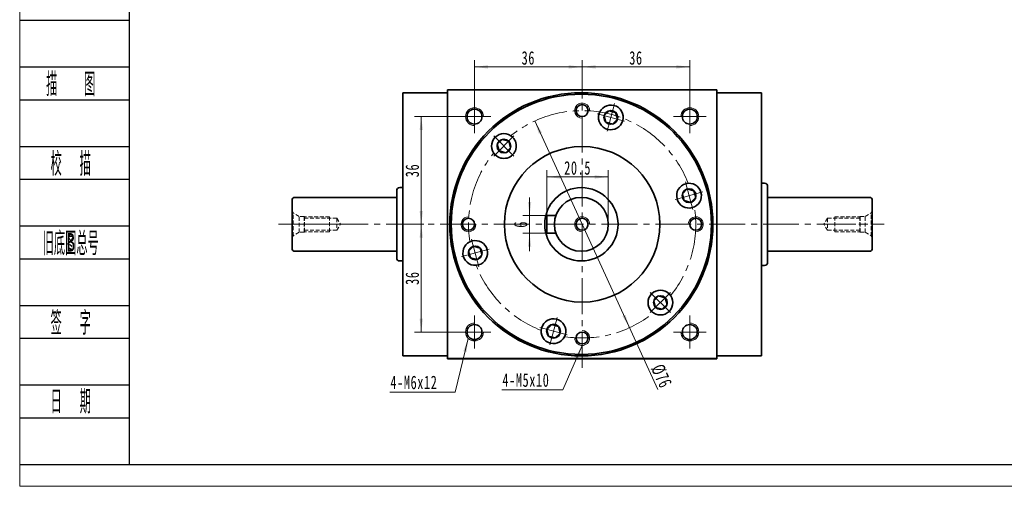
# Model space of a CAD drawing. Header units: millimetres. Extents: x -4 to 612, y 62 to 496.
# Tile 1 of 4: x -1 to 328, y 62 to 218. Entities that reach past the tile are written whole.
import ezdxf
from ezdxf.enums import TextEntityAlignment as Align

# ---------------------------------------------------------------- set-up
doc = ezdxf.new("R2010")
doc.units = ezdxf.units.MM
doc.set_wipeout_variables(frame=1)
doc.linetypes.add('HIDDEN', pattern=[1.905, 1.27, -0.635])
doc.linetypes.add('点画线', pattern=[18, 12, -2, 2, -2])
doc.layers.get('0').update_dxf_attribs({"lineweight": 35})
doc.layers.add('2细线层', color=4, linetype='Continuous')
doc.layers.add('6文字层', color=3, linetype='Continuous')
for name, color, linetype, lineweight in [('中心线层', 1, '点画线', 18), ('图框_外框线', 7, 'Continuous', 18), ('尺寸线层', 3, 'Continuous', 18), ('粗实线', 7, 'Continuous', 50), ('粗实线层', 7, 'Continuous', 35)]:
    doc.layers.add(name, color=color, linetype=linetype, lineweight=lineweight)
doc.styles.add('PC_TEXTSTYLE', font='ISOCP.SHX', dxfattribs={"width": 0.707, "bigfont": 'GBCBIG.SHX'})
doc.styles.add('标准', font='txt', dxfattribs={"width": 0.667})
doc.dimstyles.new('a4-1-1', dxfattribs={"dimtxt": 3, "dimasz": 3, "dimexe": 1.5, "dimexo": 0, "dimgap": 0.5, "dimtad": 1, "dimdec": 3, "dimdsep": 46, "dimtxsty": '标准', "dimblk": '_CAXARROW', "dimcen": 0, "dimdle": 4, "dimazin": 2, "dimtfac": 0.707107, "dimtdec": 3, "dimtix": 1, "dimtmove": 2, "dimatfit": 3, "dimfxl": 0, "dimfrac": 2, "dimtolj": 1, "dimtzin": 0, "dimarcsym": 0})

# ---------------------------------------------------------------- blocks, each defined once
blk = doc.blocks.new('23343f_5')
at = {"layer": '中心线层', "linetype": '点画线', "lineweight": 18}
blk.add_line((17.47, 0), (-1.33, 0), dxfattribs=at)
at = {"layer": '粗实线层', "color": 6, "linetype": 'HIDDEN', "lineweight": 18}
for p, q in [((0, -4.4), (0, 4.4)), ((0, 4.4), (0.32, 3.85)), ((2.4, 2.65), (0.32, 3.85)), ((0.32, -3.85), (0.32, 3.85)), ((4, 2.65), (2.4, 2.65)), ((2.4, -2.65), (2.4, 2.65)), ((4.15, 2.5), (4, 2.65)), ((4, -2.65), (4, 2.65)), ((12.5, 2.5), (4.15, 2.5)), ((4.15, -2.5), (4.15, 2.5)), ((4.15, 2), (15, 2)), ((12.5, -2.5), (12.5, 2.5)), ((15, 2), (16.15, 0)), ((15, 2), (15, -2)), ((2.4, -2.65), (0.32, -3.85)), ((4, -2.65), (2.4, -2.65)), ((4.15, -2.5), (4, -2.65)), ((4.15, -2), (15, -2)), ((12.5, -2.5), (4.15, -2.5)), ((15, -2), (16.15, 0)), ((0, -4.4), (0.32, -3.85))]:
    blk.add_line(p, q, dxfattribs=at)
blk = doc.blocks.new('*X45')
at = {"layer": '尺寸线层', "linetype": 'Continuous'}
for points in [[(175.38, 165.49), (179.88, 166.05), (179.88, 164.92)], [(195.88, 165.49), (191.38, 166.05), (191.38, 164.92)]]:
    blk.add_hatch(color=0, dxfattribs=at).paths.add_polyline_path(points, flags=0)
at = {"layer": '尺寸线层', "color": 0, "linetype": 'Continuous'}
for p, q in [((175.38, 152.65), (175.38, 167.74)), ((175.38, 165.49), (195.88, 165.49)), ((195.88, 149.65), (195.88, 167.74))]:
    blk.add_line(p, q, dxfattribs=at)
at = {"layer": '尺寸线层', "color": 0, "insert": (185.63, 168.46), "char_height": 4.5, "width": 16.432, "attachment_point": 5, "line_spacing_factor": 1.15057, "style": '标准'}
blk.add_mtext('\\T1.1;20.5', dxfattribs=at)
blk = doc.blocks.new('_CAXARROW')
blk.add_hatch(color=0).paths.add_polyline_path([(0, 0), (-1, 0.125), (-1, -0.125)], flags=0)
blk = doc.blocks.new('*X46')
at = {"layer": '尺寸线层', "linetype": 'Continuous'}
for points in [[(169.56, 152.65), (170.12, 157.15), (169, 157.15)], [(169.56, 146.65), (170.12, 142.15), (169, 142.15)]]:
    blk.add_hatch(color=0, dxfattribs=at).paths.add_polyline_path(points, flags=0)
at = {"layer": '尺寸线层', "color": 0, "linetype": 'Continuous'}
for p, q in [((169.56, 158.65), (169.56, 140.65)), ((175.38, 152.65), (167.31, 152.65)), ((175.38, 146.65), (167.31, 146.65))]:
    blk.add_line(p, q, dxfattribs=at)
at = {"layer": '尺寸线层', "color": 0, "insert": (166.59, 149.65), "char_height": 4.5, "width": 9, "attachment_point": 5, "rotation": 90, "line_spacing_factor": 1.15057, "style": '标准'}
blk.add_mtext('\\T1.1;6', dxfattribs=at)
blk = doc.blocks.new('*X48')
at = {"layer": '尺寸线层', "linetype": 'Continuous'}
for points in [[(171.31, 184.2), (172.67, 179.87), (173.69, 180.34)], [(202.97, 115.11), (200.59, 118.97), (201.61, 119.43)]]:
    blk.add_hatch(color=0, dxfattribs=at).paths.add_polyline_path(points, flags=0)
at = {"layer": '尺寸线层', "color": 0, "linetype": 'Continuous'}
blk.add_line((212.45, 94.43), (171.31, 184.2), dxfattribs=at)
at = {"layer": '尺寸线层', "color": 0, "insert": (213.67, 98.91), "char_height": 4.5, "width": 14.8161, "attachment_point": 5, "rotation": 294.6227, "line_spacing_factor": 1.15057, "style": '标准'}
blk.add_mtext('\\T1.1;%%C76', dxfattribs=at)
blk = doc.blocks.new('*X49')
at = {"layer": '尺寸线层', "linetype": 'Continuous'}
blk.add_hatch(color=0, dxfattribs=at).paths.add_polyline_path([(8.68, 14.78), (7.39, 10.44), (6.36, 10.89)], flags=0)
at = {"layer": '尺寸线层', "color": 0, "linetype": 'Continuous'}
blk.add_line((8.68, 14.78), (2.21, 0), dxfattribs=at)
at = {"layer": '尺寸线层', "color": 0}
for p, q in [((0, 0), (-18.19, 0)), ((2.21, 0), (0, 0)), ((0, 0), (0, 0))]:
    blk.add_line(p, q, dxfattribs=at)
at = {"layer": '尺寸线层', "color": 0, "insert": (-2.25, 0.9), "char_height": 4.5, "width": 30.4628, "attachment_point": 9, "line_spacing_factor": 1.15057, "style": '标准'}
blk.add_mtext('\\T1.1;4-M5x10', dxfattribs=at)
blk = doc.blocks.new('*X50')
at = {"layer": '中心线层', "linetype": '点画线', "lineweight": 18}
for p, q in [((0, -4.76), (0, 4.76)), ((-4.76, 0), (4.76, 0))]:
    blk.add_line(p, q, dxfattribs=at)
at = {"layer": '粗实线层'}
for p, q in [((-2.31, 0), (-1.15, 2)), ((-2.31, 0), (-1.15, -2)), ((-1.15, 2), (1.15, 2)), ((2.31, 0), (1.15, 2)), ((2.31, 0), (1.15, 2)), ((2.31, 0), (1.15, -2)), ((-1.15, -2), (1.15, -2))]:
    blk.add_line(p, q, dxfattribs=at)
blk.add_circle((0, 0), 2.31, dxfattribs=at)
for start, end in [(0, 180), (180, 360)]:
    blk.add_arc((0, 0), 4.14, start, end, dxfattribs=at)
blk = doc.blocks.new('*X57')
at = {"layer": '尺寸线层', "linetype": 'Continuous'}
for points in [[(133.34, 149.65), (133.9, 145.15), (132.78, 145.15)], [(133.34, 113.65), (133.9, 118.15), (132.78, 118.15)]]:
    blk.add_hatch(color=0, dxfattribs=at).paths.add_polyline_path(points, flags=0)
at = {"layer": '尺寸线层', "color": 0, "linetype": 'Continuous'}
for p, q in [((134.25, 149.65), (131.09, 149.65)), ((133.34, 149.65), (133.34, 113.65)), ((145.64, 113.65), (131.09, 113.65))]:
    blk.add_line(p, q, dxfattribs=at)
at = {"layer": '尺寸线层', "color": 0, "insert": (130.36, 131.65), "char_height": 4.5, "width": 9, "attachment_point": 5, "rotation": 90, "line_spacing_factor": 1.15057, "style": '标准'}
blk.add_mtext('\\T1.1;36', dxfattribs=at)
blk = doc.blocks.new('*X58')
at = {"layer": '尺寸线层', "linetype": 'Continuous'}
blk.add_hatch(color=0, dxfattribs=at).paths.add_polyline_path([(8.01, 17.89), (7.5, 13.39), (6.4, 13.65)], flags=0)
at = {"layer": '尺寸线层', "color": 0, "linetype": 'Continuous'}
blk.add_line((8.01, 17.89), (3.67, 0), dxfattribs=at)
at = {"layer": '尺寸线层', "color": 0}
for p, q in [((0, 0), (-18.14, 0)), ((0, 0), (0, 0)), ((3.67, 0), (0, 0))]:
    blk.add_line(p, q, dxfattribs=at)
at = {"layer": '尺寸线层', "color": 0, "insert": (-2.25, 0.9), "char_height": 4.5, "width": 30.2032, "attachment_point": 9, "line_spacing_factor": 1.15057, "style": '标准'}
blk.add_mtext('\\T1.1;4-M6x12', dxfattribs=at)
blk = doc.blocks.new('*X59')
at = {"layer": '尺寸线层', "linetype": 'Continuous'}
for points in [[(133.34, 185.65), (133.9, 181.15), (132.78, 181.15)], [(133.34, 149.65), (133.9, 154.15), (132.78, 154.15)]]:
    blk.add_hatch(color=0, dxfattribs=at).paths.add_polyline_path(points, flags=0)
at = {"layer": '尺寸线层', "color": 0, "linetype": 'Continuous'}
for p, q in [((145.64, 185.65), (131.09, 185.65)), ((133.34, 185.65), (133.34, 149.65)), ((134.25, 149.65), (131.09, 149.65))]:
    blk.add_line(p, q, dxfattribs=at)
at = {"layer": '尺寸线层', "color": 0, "insert": (130.36, 167.65), "char_height": 4.5, "width": 9, "attachment_point": 5, "rotation": 90, "line_spacing_factor": 1.15057, "style": '标准'}
blk.add_mtext('\\T1.1;36', dxfattribs=at)
blk = doc.blocks.new('*X60')
at = {"layer": '尺寸线层', "linetype": 'Continuous'}
for points in [[(151.14, 202.27), (155.64, 201.71), (155.64, 202.83)], [(187.14, 202.27), (182.64, 201.71), (182.64, 202.83)]]:
    blk.add_hatch(color=0, dxfattribs=at).paths.add_polyline_path(points, flags=0)
at = {"layer": '尺寸线层', "color": 0, "linetype": 'Continuous'}
for p, q in [((151.14, 191.15), (151.14, 204.52)), ((187.14, 197.65), (187.14, 204.52)), ((187.14, 202.27), (151.14, 202.27))]:
    blk.add_line(p, q, dxfattribs=at)
at = {"layer": '尺寸线层', "color": 0, "insert": (169.14, 205.25), "char_height": 4.5, "width": 9, "attachment_point": 5, "line_spacing_factor": 1.15057, "style": '标准'}
blk.add_mtext('\\T1.1;36', dxfattribs=at)
blk = doc.blocks.new('*X61')
at = {"layer": '尺寸线层', "linetype": 'Continuous'}
for points in [[(187.14, 202.27), (191.64, 202.83), (191.64, 201.71)], [(223.14, 202.27), (218.64, 202.83), (218.64, 201.71)]]:
    blk.add_hatch(color=0, dxfattribs=at).paths.add_polyline_path(points, flags=0)
at = {"layer": '尺寸线层', "color": 0, "linetype": 'Continuous'}
for p, q in [((187.14, 197.65), (187.14, 204.52)), ((223.14, 191.15), (223.14, 204.52)), ((187.14, 202.27), (223.14, 202.27))]:
    blk.add_line(p, q, dxfattribs=at)
at = {"layer": '尺寸线层', "color": 0, "insert": (205.14, 205.25), "char_height": 4.5, "width": 9, "attachment_point": 5, "line_spacing_factor": 1.15057, "style": '标准'}
blk.add_mtext('\\T1.1;36', dxfattribs=at)

msp = doc.modelspace()

# ---------------------------------------------------------------- linework, layer by layer
at = {"layer": '2细线层'}
for p, q in [((-0.9303, 217.8943), (35.6696, 217.8943)), ((-0.9303, 202.2611), (35.6696, 202.2611)), ((-0.9303, 191.3178), (35.6696, 191.3178)), ((-0.9303, 175.6846), (35.6696, 175.6846)), ((-0.9303, 164.7413), (35.6696, 164.7413)), ((-0.9303, 149.1081), (35.6696, 149.1081)), ((-0.9303, 138.1648), (35.6696, 138.1648)), ((-0.9303, 122.5315), (35.6696, 122.5315)), ((-0.9303, 111.5883), (35.6696, 111.5883)), ((-0.9303, 95.955), (35.6696, 95.955)), ((-0.9303, 85.0118), (35.6696, 85.0118)), ((-0.9303, 69.3785), (35.6696, 69.3785))]:
    msp.add_line(p, q, dxfattribs=at)
at = {"layer": '中心线层'}
for p, q in [((187.1409, 101.6544), (187.1409, 197.6544)), ((151.1409, 180.1544), (151.1409, 191.1544)), ((223.1409, 191.1544), (223.1409, 180.1544)), ((145.6409, 185.6544), (156.6409, 185.6544)), ((217.6409, 185.6544), (228.6409, 185.6544)), ((85.626, 149.6544), (288.1291, 149.6544)), ((151.1409, 108.1544), (151.1409, 119.1544)), ((223.1409, 119.1544), (223.1409, 108.1544)), ((156.6409, 113.6544), (145.6409, 113.6544)), ((228.6409, 113.6544), (217.6409, 113.6544))]:
    msp.add_line(p, q, dxfattribs=at)
at = {"layer": '粗实线', "lineweight": 40}
msp.add_line((232.1409, 104.6544), (142.1409, 104.6544), dxfattribs=at)
at = {"layer": '粗实线层'}
for p, q in [((142.1409, 194.6544), (232.1409, 194.6544)), ((142.1409, 104.6544), (142.1409, 194.6544)), ((232.1409, 104.6544), (232.1409, 194.6544)), ((142.1409, 193.6544), (127.1409, 193.6544)), ((127.1409, 105.6544), (127.1409, 193.6544)), ((232.1409, 193.6544), (247.1409, 193.6544)), ((247.1409, 193.6544), (247.1409, 105.6544)), ((126.1409, 161.9044), (127.1409, 161.9044)), ((248.1409, 163.4044), (247.1409, 163.4044)), ((249.1409, 162.4044), (249.1409, 136.9044)), ((125.1409, 158.6544), (91.1409, 158.6544)), ((125.1409, 160.9044), (125.1409, 138.4044)), ((249.1409, 158.6544), (283.1409, 158.6544)), ((90.1409, 157.6544), (90.1409, 141.6544)), ((284.1409, 157.6544), (284.1409, 141.6544)), ((175.3776, 152.6544), (175.3776, 146.6544)), ((175.3776, 152.6544), (178.3923, 152.6544)), ((175.3776, 146.6544), (178.3923, 146.6544)), ((91.1409, 140.6544), (125.1409, 140.6544)), ((283.1409, 140.6544), (249.1409, 140.6544)), ((126.1409, 137.4044), (127.1409, 137.4044)), ((248.1409, 135.9044), (247.1409, 135.9044)), ((142.1409, 105.6544), (127.1409, 105.6544)), ((232.1409, 105.6544), (247.1409, 105.6544))]:
    msp.add_line(p, q, dxfattribs=at)
for centre, radius in [((186.8776, 149.6544), 44), ((186.8776, 149.6544), 43.5), ((151.1409, 185.6544), 2.5), ((187.1409, 187.6544), 2), ((223.1409, 185.6544), 2.5), ((187.1409, 149.6544), 26), ((186.8776, 149.6544), 12.25), ((186.8776, 149.6544), 9), ((149.1409, 149.6544), 2), ((187.1409, 149.6544), 2), ((225.1409, 149.6544), 2), ((151.1409, 113.6544), 2.5), ((223.1409, 113.6544), 2.5), ((187.1409, 111.6544), 2)]:
    msp.add_circle(centre, radius, dxfattribs=at)
at = {"layer": '粗实线层', "lineweight": 18}
for centre, radius, start, end in [((151.1409, 185.6544), 3, 0, 270), ((187.1409, 187.6544), 2.5, 358.11493, 270), ((223.1409, 185.6544), 3, 270, 180), ((149.1409, 149.6544), 2.5, 88.11493, 0), ((187.1409, 149.6544), 2.5, 0, 270), ((225.1409, 149.6544), 2.5, 268.11493, 180), ((151.1409, 113.6544), 3, 90, 360), ((223.1409, 113.6544), 3, 180, 90), ((187.1409, 111.6544), 2.5, 178.11493, 90)]:
    msp.add_arc(centre, radius, start, end, dxfattribs=at)
at = {"layer": '粗实线层'}
for centre, start, end in [((126.1409, 160.9044), 90, 180), ((248.1409, 162.4044), 0, 90), ((91.1409, 157.6544), 90, 180), ((283.1409, 157.6544), 0, 90), ((91.1409, 141.6544), 180, 270), ((283.1409, 141.6544), 270, 360), ((126.1409, 138.4044), 180, 270), ((248.1409, 136.9044), 270, 0)]:
    msp.add_arc(centre, 1, start, end, dxfattribs=at)

# ---------------------------------------------------------------- block references
at = {"layer": '尺寸线层'}
for name, p in [('*X58', (141.0094, 93.5998)), ('*X49', (178.4605, 94.3698))]:
    msp.add_blockref(name, p, dxfattribs=at)
at = {"layer": '粗实线层'}
msp.add_blockref('23343f_5', (90.1409, 149.6544), dxfattribs=at)
at = {"layer": '粗实线层', "xscale": -1}
msp.add_blockref('23343f_5', (284.1409, 149.6544), dxfattribs=at)

# ---------------------------------------------------------------- texts
at = {"layer": '6文字层', "color": 3, "style": 'PC_TEXTSTYLE'}
for s, width, p in [('描   图', 0.6667, (16.128, 196.7895)), ('校  描', 0.667, (16.128, 170.2129)), ('旧底图总号', 0.667, (16.128, 143.6364)), ('签  字', 0.667, (16.128, 117.0599)), ('日  期', 0.667, (16.1378, 90.6394))]:
    msp.add_text(s, height=7.81662, dxfattribs=dict(at, width=width)).set_placement(p, align=Align.MIDDLE)
at = {"layer": '6文字层', "width": 0.707}
msp.add_text('B', height=6.2533, dxfattribs=at).set_placement((16.128, 143.6364), align=Align.MIDDLE)

# ---------------------------------------------------------------- dimensions: what is measured, and where the dimension line sits
at = {"layer": '尺寸线层'}
for base, p1, p2, picture, middle in [((151.1409, 202.2716), (187.1409, 197.6544), (151.1409, 191.1544), '*X60', (169.1409, 205.2465)), ((195.8776, 165.487), (175.3776, 152.6544), (195.8776, 149.6544), '*X45', (185.6276, 168.4619))]:
    dim = msp.add_linear_dim(base=base, p1=p1, p2=p2, dimstyle='a4-1-1', override={"dimsah": 1, "dimtfill": 1, "dimtzin": 0}, dxfattribs=at)
    dim.commit()
    dim.dimension.update_dxf_attribs({"geometry": picture, "text_midpoint": middle})
for base, p1, p2, angle, picture, middle in [((133.3379, 149.6544), (145.6409, 185.6544), (134.249, 149.6544), 90, '*X59', (130.363, 167.6544)), ((169.5611, 146.6544), (175.3776, 152.6544), (175.3776, 146.6544), 270, '*X46', (166.5863, 149.6544)), ((133.3379, 113.6544), (134.249, 149.6544), (145.6409, 113.6544), 270, '*X57', (130.363, 131.6544))]:
    dim = msp.add_linear_dim(base=base, p1=p1, p2=p2, angle=angle, dimstyle='a4-1-1', override={"dimsah": 1, "dimtfill": 1, "dimtzin": 0}, dxfattribs=at)
    dim.commit()
    dim.dimension.update_dxf_attribs({"geometry": picture, "text_midpoint": middle})
dim = msp.add_diameter_dim_2p(p1=(171.3086, 184.1991), p2=(202.9732, 115.1097), dimstyle='a4-1-1', override={"dimpost": '%%C<>', "dimsah": 1, "dimtfill": 1, "dimtzin": 0}, dxfattribs=at)
dim.commit()
dim.dimension.update_dxf_attribs({"geometry": '*X48', "text_midpoint": (210.9664, 97.6694), "dimtype": 163})

# ---------------------------------------------------------------- next in the draw order: wipeouts: each hides what was drawn before it
msp.add_wipeout([(200.7161, 184.3222), (200.7224, 184.3456), (200.7284, 184.3691), (200.7344, 184.3926), (200.7402, 184.4162), (200.7458, 184.4398), (200.7513, 184.4634), (200.7567, 184.4871), (200.762, 184.5108), (200.7671, 184.5345), (200.772, 184.5582), (200.7769, 184.582), (200.7816, 184.6058), (200.7861, 184.6296), (200.7905, 184.6535), (200.7948, 184.6774), (200.7989, 184.7013), (200.8029, 184.7252), (200.8067, 184.7492), (200.8104, 184.7732), (200.814, 184.7972), (200.8174, 184.8212), (200.8207, 184.8452), (200.8239, 184.8693), (200.8269, 184.8934), (200.8297, 184.9175), (200.8325, 184.9416), (200.835, 184.9657), (200.8375, 184.9898), (200.8398, 185.014), (200.8419, 185.0382), (200.8419, 185.0382), (200.854, 185.2303), (200.8571, 185.4227), (200.8513, 185.6151), (200.8365, 185.8071), (200.8129, 185.9981), (200.7803, 186.1878), (200.739, 186.3758), (200.689, 186.5617), (200.6304, 186.745), (200.5634, 186.9255), (200.488, 187.1026), (200.4045, 187.276), (200.313, 187.4454), (200.2138, 187.6103), (200.107, 187.7705), (199.9928, 187.9255), (199.8716, 188.075), (199.7436, 188.2187), (199.609, 188.3563), (199.4681, 188.4875), (199.3214, 188.6121), (199.1689, 188.7296), (199.0112, 188.84), (198.8486, 188.9429), (198.6813, 189.0381), (198.5097, 189.1255), (198.3343, 189.2048), (198.1555, 189.2758), (197.9734, 189.3385), (197.7887, 189.3926), (197.7887, 189.3926), (197.6017, 189.4381), (197.4127, 189.4748), (197.2223, 189.5027), (197.0307, 189.5218), (196.8385, 189.5319), (196.646, 189.5331), (196.4537, 189.5253), (196.2619, 189.5086), (196.0712, 189.4829), (195.8818, 189.4485), (195.6942, 189.4053), (195.5088, 189.3534), (195.3261, 189.2929), (195.1463, 189.2241), (194.97, 189.1469), (194.7974, 189.0616), (194.629, 188.9684), (194.4651, 188.8675), (194.306, 188.7591), (194.1522, 188.6434), (194.0039, 188.5206), (193.8615, 188.3911), (193.7253, 188.2551), (193.5955, 188.113), (193.4725, 187.9649), (193.3565, 187.8113), (193.2477, 187.6525), (193.1465, 187.4888), (193.053, 187.3205), (192.9674, 187.1481), (192.9674, 187.1481), (192.9571, 187.1261), (192.947, 187.1041), (192.9371, 187.0819), (192.9273, 187.0598), (192.9176, 187.0375), (192.908, 187.0152), (192.8986, 186.9929), (192.8892, 186.9705), (192.8801, 186.948), (192.871, 186.9255), (192.8621, 186.9029), (192.8533, 186.8803), (192.8447, 186.8576), (192.8362, 186.8349), (192.8278, 186.8121), (192.8195, 186.7893), (192.8114, 186.7664), (192.8035, 186.7435), (192.7956, 186.7206), (192.7879, 186.6976), (192.7803, 186.6745), (192.7729, 186.6514), (192.7656, 186.6283), (192.7584, 186.6051), (192.7514, 186.5819), (192.7445, 186.5586), (192.7377, 186.5353), (192.7311, 186.512), (192.7246, 186.4886), (192.7183, 186.4652), (192.7183, 186.4652), (192.6677, 186.2544), (192.6282, 186.0413), (192.5999, 185.8264), (192.5829, 185.6103), (192.5772, 185.3937), (192.5829, 185.177), (192.5999, 184.9609), (192.6282, 184.746), (192.6677, 184.5329), (192.7183, 184.3222), (192.7798, 184.1143), (192.8522, 183.91), (192.9351, 183.7098), (193.0284, 183.5141), (193.1319, 183.3237), (193.2451, 183.1389), (193.3679, 182.9602), (193.4998, 182.7883), (193.6406, 182.6235), (193.7898, 182.4662), (193.947, 182.317), (194.1118, 182.1763), (194.2838, 182.0443), (194.4624, 181.9216), (194.6472, 181.8083), (194.8377, 181.7049), (195.0333, 181.6116), (195.2336, 181.5286), (195.4379, 181.4563), (195.6457, 181.3947), (195.6457, 181.3947), (195.8565, 181.3441), (196.0696, 181.3046), (196.2845, 181.2763), (196.5005, 181.2593), (196.7172, 181.2537), (196.9339, 181.2593), (197.15, 181.2763), (197.3648, 181.3046), (197.578, 181.3441), (197.7887, 181.3947), (197.9965, 181.4563), (198.2009, 181.5286), (198.4011, 181.6116), (198.5967, 181.7049), (198.7872, 181.8083), (198.972, 181.9216), (199.1506, 182.0443), (199.3226, 182.1763), (199.4874, 182.317), (199.6446, 182.4662), (199.7938, 182.6235), (199.9346, 182.7883), (200.0665, 182.9602), (200.1893, 183.1389), (200.3026, 183.3237), (200.406, 183.5141), (200.4993, 183.7098), (200.5822, 183.91), (200.6546, 184.1143)]).dxf.layer = '粗实线层'

# ---------------------------------------------------------------- next in the draw order: linework, layer by layer
at = {"layer": '中心线层'}
msp.add_circle((187.1409, 149.6544), 38, dxfattribs=at)

# ---------------------------------------------------------------- next in the draw order: block references
at = {"layer": '粗实线层', "rotation": 345}
msp.add_blockref('*X50', (196.7172, 185.3937), dxfattribs=at)

# ---------------------------------------------------------------- next in the draw order: dimensions: what is measured, and where the dimension line sits
at = {"layer": '尺寸线层'}
dim = msp.add_linear_dim(base=(223.1409, 202.2716), p1=(187.1409, 197.6544), p2=(223.1409, 191.1544), dimstyle='a4-1-1', override={"dimsah": 1, "dimtfill": 1, "dimtzin": 0}, dxfattribs=at)
dim.commit()
dim.dimension.update_dxf_attribs({"geometry": '*X61', "text_midpoint": (205.1409, 205.2465)})

# ---------------------------------------------------------------- next in the draw order: wipeouts: each hides what was drawn before it
for points in [[(163.9054, 178.7448), (163.8882, 178.7619), (163.8709, 178.7789), (163.8535, 178.7958), (163.836, 178.8126), (163.8184, 178.8293), (163.8006, 178.8459), (163.7829, 178.8624), (163.765, 178.8788), (163.747, 178.8951), (163.7289, 178.9112), (163.7107, 178.9273), (163.6924, 178.9433), (163.6741, 178.9591), (163.6556, 178.9749), (163.6371, 178.9905), (163.6184, 179.006), (163.5997, 179.0214), (163.5809, 179.0368), (163.5619, 179.052), (163.5429, 179.067), (163.5239, 179.082), (163.5047, 179.0969), (163.4854, 179.1116), (163.4661, 179.1263), (163.4466, 179.1408), (163.4271, 179.1552), (163.4075, 179.1695), (163.3878, 179.1837), (163.368, 179.1978), (163.3482, 179.2117), (163.3482, 179.2117), (163.1879, 179.3182), (163.0227, 179.4172), (162.8532, 179.5083), (162.6796, 179.5915), (162.5023, 179.6665), (162.3218, 179.7332), (162.1383, 179.7914), (161.9523, 179.8411), (161.7642, 179.882), (161.5745, 179.9142), (161.3834, 179.9375), (161.1914, 179.9519), (160.999, 179.9573), (160.8066, 179.9538), (160.6145, 179.9414), (160.4232, 179.92), (160.2331, 179.8898), (160.0446, 179.8508), (159.8581, 179.803), (159.6741, 179.7467), (159.4928, 179.6818), (159.3148, 179.6086), (159.1404, 179.5272), (158.9699, 179.4378), (158.8038, 179.3405), (158.6424, 179.2357), (158.486, 179.1234), (158.335, 179.004), (158.1898, 178.8777), (158.0505, 178.7448), (158.0505, 178.7448), (157.9176, 178.6055), (157.7913, 178.4603), (157.6719, 178.3093), (157.5597, 178.1529), (157.4548, 177.9915), (157.3575, 177.8254), (157.2681, 177.655), (157.1867, 177.4805), (157.1135, 177.3025), (157.0487, 177.1213), (156.9923, 176.9372), (156.9445, 176.7507), (156.9055, 176.5622), (156.8753, 176.3721), (156.8539, 176.1808), (156.8415, 175.9888), (156.838, 175.7963), (156.8435, 175.6039), (156.8579, 175.4119), (156.8812, 175.2209), (156.9133, 175.0311), (156.9543, 174.843), (157.0039, 174.657), (157.0621, 174.4735), (157.1288, 174.293), (157.2038, 174.1157), (157.287, 173.9421), (157.3782, 173.7726), (157.4771, 173.6075), (157.5836, 173.4471), (157.5836, 173.4471), (157.5976, 173.4273), (157.6116, 173.4075), (157.6258, 173.3878), (157.6401, 173.3682), (157.6545, 173.3487), (157.669, 173.3293), (157.6837, 173.3099), (157.6984, 173.2906), (157.7133, 173.2715), (157.7283, 173.2524), (157.7434, 173.2334), (157.7586, 173.2145), (157.7739, 173.1956), (157.7893, 173.1769), (157.8048, 173.1583), (157.8205, 173.1397), (157.8362, 173.1213), (157.8521, 173.1029), (157.868, 173.0846), (157.8841, 173.0664), (157.9003, 173.0484), (157.9165, 173.0304), (157.9329, 173.0125), (157.9494, 172.9947), (157.966, 172.977), (157.9827, 172.9594), (157.9995, 172.9419), (158.0164, 172.9245), (158.0334, 172.9071), (158.0505, 172.8899), (158.0505, 172.8899), (158.2078, 172.7407), (158.3726, 172.6), (158.5445, 172.468), (158.7232, 172.3453), (158.908, 172.232), (159.0984, 172.1286), (159.2941, 172.0353), (159.4943, 171.9523), (159.6986, 171.88), (159.9064, 171.8184), (160.1172, 171.7678), (160.3303, 171.7283), (160.5452, 171.7), (160.7613, 171.683), (160.978, 171.6774), (161.1946, 171.683), (161.4107, 171.7), (161.6256, 171.7283), (161.8387, 171.7678), (162.0495, 171.8184), (162.2573, 171.88), (162.4616, 171.9523), (162.6618, 172.0353), (162.8575, 172.1286), (163.048, 172.232), (163.2328, 172.3453), (163.4114, 172.468), (163.5833, 172.6), (163.7482, 172.7407), (163.9054, 172.8899), (163.9054, 172.8899), (164.0546, 173.0472), (164.1953, 173.212), (164.3273, 173.3839), (164.4501, 173.5626), (164.5633, 173.7474), (164.6667, 173.9378), (164.76, 174.1335), (164.843, 174.3337), (164.9153, 174.538), (164.9769, 174.7459), (165.0275, 174.9566), (165.067, 175.1697), (165.0953, 175.3846), (165.1123, 175.6007), (165.118, 175.8174), (165.1123, 176.034), (165.0953, 176.2501), (165.067, 176.465), (165.0275, 176.6781), (164.9769, 176.8889), (164.9153, 177.0967), (164.843, 177.301), (164.76, 177.5013), (164.6667, 177.6969), (164.5633, 177.8874), (164.4501, 178.0722), (164.3273, 178.2508), (164.1953, 178.4228), (164.0546, 178.5876)], [(223.9517, 155.2318), (223.9751, 155.2381), (223.9985, 155.2446), (224.0218, 155.2512), (224.0451, 155.258), (224.0684, 155.2649), (224.0916, 155.2719), (224.1148, 155.2791), (224.1379, 155.2864), (224.161, 155.2938), (224.1841, 155.3014), (224.2071, 155.3091), (224.23, 155.317), (224.2529, 155.3249), (224.2758, 155.3331), (224.2986, 155.3413), (224.3214, 155.3497), (224.3441, 155.3582), (224.3668, 155.3668), (224.3894, 155.3756), (224.412, 155.3845), (224.4345, 155.3936), (224.457, 155.4028), (224.4794, 155.4121), (224.5017, 155.4215), (224.524, 155.4311), (224.5462, 155.4408), (224.5684, 155.4506), (224.5906, 155.4606), (224.6126, 155.4706), (224.6346, 155.4809), (224.6346, 155.4809), (224.807, 155.5665), (224.9753, 155.66), (225.139, 155.7612), (225.2978, 155.87), (225.4514, 155.986), (225.5995, 156.109), (225.7416, 156.2388), (225.8776, 156.375), (226.0071, 156.5174), (226.1298, 156.6657), (226.2456, 156.8196), (226.354, 156.9786), (226.4549, 157.1425), (226.5481, 157.3109), (226.6334, 157.4835), (226.7106, 157.6598), (226.7794, 157.8396), (226.8399, 158.0223), (226.8918, 158.2077), (226.935, 158.3953), (226.9694, 158.5847), (226.9951, 158.7754), (227.0118, 158.9672), (227.0196, 159.1595), (227.0184, 159.352), (227.0083, 159.5442), (226.9892, 159.7358), (226.9613, 159.9262), (226.9246, 160.1152), (226.8791, 160.3022), (226.8791, 160.3022), (226.825, 160.487), (226.7623, 160.669), (226.6913, 160.8479), (226.612, 161.0233), (226.5246, 161.1948), (226.4294, 161.3621), (226.3265, 161.5247), (226.2161, 161.6824), (226.0986, 161.8349), (225.974, 161.9816), (225.8428, 162.1225), (225.7052, 162.2571), (225.5615, 162.3851), (225.4119, 162.5063), (225.257, 162.6205), (225.0968, 162.7273), (224.9319, 162.8265), (224.7625, 162.918), (224.5891, 163.0015), (224.412, 163.0769), (224.2315, 163.1439), (224.0482, 163.2025), (223.8623, 163.2525), (223.6743, 163.2938), (223.4846, 163.3264), (223.2935, 163.35), (223.1016, 163.3648), (222.9092, 163.3706), (222.7168, 163.3675), (222.5246, 163.3554), (222.5246, 163.3554), (222.5005, 163.3533), (222.4763, 163.351), (222.4522, 163.3485), (222.4281, 163.346), (222.4039, 163.3432), (222.3799, 163.3404), (222.3558, 163.3374), (222.3317, 163.3342), (222.3077, 163.3309), (222.2837, 163.3275), (222.2597, 163.324), (222.2357, 163.3202), (222.2117, 163.3164), (222.1878, 163.3124), (222.1639, 163.3083), (222.14, 163.304), (222.1161, 163.2996), (222.0923, 163.2951), (222.0685, 163.2904), (222.0447, 163.2855), (222.021, 163.2806), (221.9973, 163.2755), (221.9736, 163.2702), (221.9499, 163.2648), (221.9263, 163.2593), (221.9027, 163.2537), (221.8791, 163.2479), (221.8556, 163.2419), (221.8321, 163.2359), (221.8087, 163.2297), (221.8087, 163.2297), (221.6008, 163.1681), (221.3965, 163.0957), (221.1963, 163.0128), (221.0006, 162.9195), (220.8102, 162.8161), (220.6254, 162.7028), (220.4467, 162.58), (220.2748, 162.4481), (220.11, 162.3073), (219.9527, 162.1581), (219.8035, 162.0009), (219.6628, 161.8361), (219.5308, 161.6641), (219.4081, 161.4855), (219.2948, 161.3007), (219.1914, 161.1102), (219.0981, 160.9146), (219.0151, 160.7144), (218.9428, 160.51), (218.8812, 160.3022), (218.8306, 160.0915), (218.7911, 159.8784), (218.7628, 159.6635), (218.7458, 159.4474), (218.7402, 159.2307), (218.7458, 159.014), (218.7628, 158.798), (218.7911, 158.5831), (218.8306, 158.37), (218.8812, 158.1592), (218.8812, 158.1592), (218.9428, 157.9514), (219.0151, 157.7471), (219.0981, 157.5468), (219.1914, 157.3512), (219.2948, 157.1607), (219.4081, 156.9759), (219.5308, 156.7973), (219.6628, 156.6253), (219.8035, 156.4605), (219.9527, 156.3033), (220.11, 156.1541), (220.2748, 156.0133), (220.4467, 155.8814), (220.6254, 155.7586), (220.8102, 155.6454), (221.0006, 155.542), (221.1963, 155.4486), (221.3965, 155.3657), (221.6008, 155.2933), (221.8087, 155.2318), (222.0194, 155.1812), (222.2325, 155.1417), (222.4474, 155.1134), (222.6635, 155.0964), (222.8802, 155.0907), (223.0968, 155.0964), (223.3129, 155.1134), (223.5278, 155.1417), (223.7409, 155.1812)], [(150.3301, 144.077), (150.3067, 144.0707), (150.2833, 144.0642), (150.26, 144.0576), (150.2367, 144.0508), (150.2134, 144.0439), (150.1902, 144.0369), (150.167, 144.0297), (150.1439, 144.0224), (150.1208, 144.015), (150.0977, 144.0074), (150.0747, 143.9997), (150.0518, 143.9919), (150.0289, 143.9839), (150.006, 143.9758), (149.9832, 143.9675), (149.9604, 143.9591), (149.9377, 143.9506), (149.915, 143.942), (149.8924, 143.9332), (149.8698, 143.9243), (149.8473, 143.9153), (149.8249, 143.9061), (149.8025, 143.8968), (149.7801, 143.8873), (149.7578, 143.8778), (149.7356, 143.8681), (149.7134, 143.8582), (149.6913, 143.8483), (149.6692, 143.8382), (149.6472, 143.828), (149.6472, 143.828), (149.4748, 143.7424), (149.3065, 143.6488), (149.1428, 143.5476), (148.984, 143.4388), (148.8304, 143.3228), (148.6824, 143.1998), (148.5402, 143.07), (148.4042, 142.9338), (148.2747, 142.7914), (148.152, 142.6431), (148.0363, 142.4893), (147.9278, 142.3302), (147.8269, 142.1663), (147.7337, 141.9979), (147.6484, 141.8253), (147.5713, 141.649), (147.5024, 141.4692), (147.4419, 141.2865), (147.39, 141.1011), (147.3468, 140.9136), (147.3124, 140.7242), (147.2868, 140.5334), (147.27, 140.3416), (147.2623, 140.1493), (147.2634, 139.9568), (147.2735, 139.7646), (147.2926, 139.573), (147.3205, 139.3826), (147.3572, 139.1936), (147.4027, 139.0066), (147.4027, 139.0066), (147.4568, 138.8219), (147.5195, 138.6399), (147.5906, 138.461), (147.6698, 138.2856), (147.7572, 138.114), (147.8524, 137.9468), (147.9553, 137.7841), (148.0657, 137.6264), (148.1833, 137.474), (148.3078, 137.3272), (148.439, 137.1863), (148.5766, 137.0518), (148.7203, 136.9237), (148.8699, 136.8025), (149.0249, 136.6883), (149.185, 136.5815), (149.3499, 136.4823), (149.5193, 136.3908), (149.6927, 136.3073), (149.8698, 136.2319), (150.0503, 136.1649), (150.2336, 136.1063), (150.4195, 136.0563), (150.6075, 136.015), (150.7972, 135.9825), (150.9883, 135.9588), (151.1802, 135.944), (151.3726, 135.9382), (151.5651, 135.9413), (151.7572, 135.9534), (151.7572, 135.9534), (151.7813, 135.9556), (151.8055, 135.9579), (151.8296, 135.9603), (151.8538, 135.9629), (151.8779, 135.9656), (151.902, 135.9685), (151.926, 135.9715), (151.9501, 135.9746), (151.9741, 135.9779), (151.9982, 135.9813), (152.0222, 135.9849), (152.0461, 135.9886), (152.0701, 135.9924), (152.094, 135.9964), (152.1179, 136.0005), (152.1418, 136.0048), (152.1657, 136.0092), (152.1895, 136.0138), (152.2133, 136.0185), (152.2371, 136.0233), (152.2608, 136.0282), (152.2846, 136.0334), (152.3083, 136.0386), (152.3319, 136.044), (152.3555, 136.0495), (152.3791, 136.0552), (152.4027, 136.061), (152.4262, 136.0669), (152.4497, 136.073), (152.4732, 136.0792), (152.4732, 136.0792), (152.681, 136.1407), (152.8853, 136.2131), (153.0855, 136.296), (153.2812, 136.3893), (153.4717, 136.4928), (153.6565, 136.606), (153.8351, 136.7288), (154.007, 136.8607), (154.1719, 137.0015), (154.3291, 137.1507), (154.4783, 137.3079), (154.619, 137.4727), (154.751, 137.6447), (154.8737, 137.8233), (154.987, 138.0081), (155.0904, 138.1986), (155.1837, 138.3942), (155.2667, 138.5945), (155.339, 138.7988), (155.4006, 139.0066), (155.4512, 139.2174), (155.4907, 139.4305), (155.519, 139.6454), (155.536, 139.8614), (155.5417, 140.0781), (155.536, 140.2948), (155.519, 140.5109), (155.4907, 140.7257), (155.4512, 140.9389), (155.4006, 141.1496), (155.4006, 141.1496), (155.339, 141.3574), (155.2667, 141.5618), (155.1837, 141.762), (155.0904, 141.9576), (154.987, 142.1481), (154.8737, 142.3329), (154.751, 142.5115), (154.619, 142.6835), (154.4783, 142.8483), (154.3291, 143.0055), (154.1719, 143.1547), (154.007, 143.2955), (153.8351, 143.4274), (153.6565, 143.5502), (153.4717, 143.6635), (153.2812, 143.7669), (153.0855, 143.8602), (152.8853, 143.9431), (152.681, 144.0155), (152.4732, 144.077), (152.2624, 144.1276), (152.0493, 144.1671), (151.8344, 144.1954), (151.6183, 144.2124), (151.4017, 144.2181), (151.185, 144.2124), (150.9689, 144.1954), (150.754, 144.1671), (150.5409, 144.1276)], [(210.3764, 120.564), (210.3936, 120.5469), (210.4109, 120.5299), (210.4284, 120.513), (210.4459, 120.4962), (210.4635, 120.4795), (210.4812, 120.4629), (210.499, 120.4464), (210.5169, 120.4301), (210.5348, 120.4138), (210.5529, 120.3976), (210.5711, 120.3815), (210.5894, 120.3656), (210.6077, 120.3497), (210.6262, 120.334), (210.6448, 120.3183), (210.6634, 120.3028), (210.6821, 120.2874), (210.701, 120.2721), (210.7199, 120.2569), (210.7389, 120.2418), (210.758, 120.2268), (210.7771, 120.2119), (210.7964, 120.1972), (210.8157, 120.1825), (210.8352, 120.168), (210.8547, 120.1536), (210.8743, 120.1393), (210.894, 120.1251), (210.9138, 120.1111), (210.9336, 120.0971), (210.9336, 120.0971), (211.094, 119.9906), (211.2591, 119.8917), (211.4286, 119.8005), (211.6022, 119.7173), (211.7795, 119.6423), (211.96, 119.5756), (212.1435, 119.5174), (212.3295, 119.4678), (212.5176, 119.4268), (212.7074, 119.3947), (212.8984, 119.3714), (213.0904, 119.357), (213.2828, 119.3515), (213.4752, 119.355), (213.6673, 119.3674), (213.8586, 119.3888), (214.0487, 119.419), (214.2372, 119.4581), (214.4237, 119.5058), (214.6078, 119.5622), (214.789, 119.627), (214.967, 119.7002), (215.1414, 119.7816), (215.3119, 119.8711), (215.478, 119.9683), (215.6394, 120.0732), (215.7958, 120.1854), (215.9468, 120.3048), (216.092, 120.4311), (216.2313, 120.564), (216.2313, 120.564), (216.3642, 120.7033), (216.4905, 120.8485), (216.6099, 120.9995), (216.7221, 121.1559), (216.827, 121.3173), (216.9243, 121.4834), (217.0137, 121.6539), (217.0951, 121.8283), (217.1683, 122.0063), (217.2332, 122.1876), (217.2895, 122.3716), (217.3373, 122.5581), (217.3763, 122.7466), (217.4065, 122.9367), (217.4279, 123.128), (217.4403, 123.3201), (217.4438, 123.5125), (217.4383, 123.7049), (217.424, 123.8969), (217.4007, 124.088), (217.3685, 124.2778), (217.3276, 124.4658), (217.2779, 124.6518), (217.2197, 124.8353), (217.153, 125.0158), (217.078, 125.1931), (216.9948, 125.3667), (216.9036, 125.5362), (216.8047, 125.7014), (216.6982, 125.8617), (216.6982, 125.8617), (216.6843, 125.8816), (216.6702, 125.9013), (216.656, 125.921), (216.6417, 125.9406), (216.6273, 125.9601), (216.6128, 125.9796), (216.5981, 125.9989), (216.5834, 126.0182), (216.5685, 126.0374), (216.5535, 126.0565), (216.5385, 126.0755), (216.5233, 126.0944), (216.5079, 126.1132), (216.4925, 126.1319), (216.477, 126.1506), (216.4614, 126.1691), (216.4456, 126.1876), (216.4298, 126.2059), (216.4138, 126.2242), (216.3977, 126.2424), (216.3815, 126.2605), (216.3653, 126.2785), (216.3489, 126.2964), (216.3324, 126.3142), (216.3158, 126.3319), (216.2991, 126.3495), (216.2823, 126.367), (216.2654, 126.3844), (216.2484, 126.4017), (216.2313, 126.4189), (216.2313, 126.4189), (216.0741, 126.5681), (215.9092, 126.7088), (215.7373, 126.8408), (215.5587, 126.9636), (215.3739, 127.0768), (215.1834, 127.1802), (214.9877, 127.2735), (214.7875, 127.3565), (214.5832, 127.4288), (214.3754, 127.4904), (214.1646, 127.541), (213.9515, 127.5805), (213.7366, 127.6088), (213.5205, 127.6258), (213.3039, 127.6315), (213.0872, 127.6258), (212.8711, 127.6088), (212.6562, 127.5805), (212.4431, 127.541), (212.2323, 127.4904), (212.0245, 127.4288), (211.8202, 127.3565), (211.62, 127.2735), (211.4243, 127.1802), (211.2339, 127.0768), (211.0491, 126.9636), (210.8704, 126.8408), (210.6985, 126.7088), (210.5337, 126.5681), (210.3764, 126.4189), (210.3764, 126.4189), (210.2272, 126.2617), (210.0865, 126.0968), (209.9545, 125.9249), (209.8318, 125.7463), (209.7185, 125.5615), (209.6151, 125.371), (209.5218, 125.1754), (209.4388, 124.9751), (209.3665, 124.7708), (209.3049, 124.563), (209.2543, 124.3522), (209.2148, 124.1391), (209.1865, 123.9242), (209.1695, 123.7081), (209.1639, 123.4915), (209.1695, 123.2748), (209.1865, 123.0587), (209.2148, 122.8438), (209.2543, 122.6307), (209.3049, 122.42), (209.3665, 122.2121), (209.4388, 122.0078), (209.5218, 121.8076), (209.6151, 121.6119), (209.7185, 121.4215), (209.8318, 121.2367), (209.9545, 121.058), (210.0865, 120.8861), (210.2272, 120.7213)], [(173.5657, 114.9867), (173.5595, 114.9632), (173.5534, 114.9397), (173.5474, 114.9162), (173.5417, 114.8926), (173.536, 114.869), (173.5305, 114.8454), (173.5251, 114.8218), (173.5198, 114.7981), (173.5147, 114.7743), (173.5098, 114.7506), (173.5049, 114.7268), (173.5003, 114.703), (173.4957, 114.6792), (173.4913, 114.6553), (173.487, 114.6314), (173.4829, 114.6075), (173.4789, 114.5836), (173.4751, 114.5596), (173.4714, 114.5357), (173.4678, 114.5117), (173.4644, 114.4876), (173.4611, 114.4636), (173.4579, 114.4395), (173.4549, 114.4155), (173.4521, 114.3914), (173.4494, 114.3673), (173.4468, 114.3431), (173.4443, 114.319), (173.442, 114.2948), (173.4399, 114.2707), (173.4399, 114.2707), (173.4278, 114.0786), (173.4247, 113.8861), (173.4305, 113.6937), (173.4453, 113.5018), (173.469, 113.3107), (173.5015, 113.121), (173.5428, 112.933), (173.5928, 112.7471), (173.6514, 112.5638), (173.7184, 112.3833), (173.7938, 112.2062), (173.8773, 112.0328), (173.9688, 111.8634), (174.068, 111.6985), (174.1748, 111.5384), (174.289, 111.3834), (174.4102, 111.2339), (174.5383, 111.0901), (174.6728, 110.9525), (174.8137, 110.8213), (174.9605, 110.6968), (175.1129, 110.5792), (175.2706, 110.4688), (175.4333, 110.3659), (175.6005, 110.2707), (175.7721, 110.1833), (175.9475, 110.1041), (176.1264, 110.033), (176.3084, 109.9704), (176.4931, 109.9162), (176.4931, 109.9162), (176.6801, 109.8707), (176.8691, 109.834), (177.0595, 109.8061), (177.2511, 109.787), (177.4433, 109.7769), (177.6358, 109.7758), (177.8281, 109.7836), (178.0199, 109.8003), (178.2107, 109.8259), (178.4, 109.8603), (178.5876, 109.9035), (178.773, 109.9554), (178.9557, 110.0159), (179.1355, 110.0848), (179.3118, 110.1619), (179.4844, 110.2472), (179.6528, 110.3404), (179.8167, 110.4413), (179.9758, 110.5498), (180.1296, 110.6655), (180.2779, 110.7882), (180.4203, 110.9177), (180.5565, 111.0537), (180.6863, 111.1959), (180.8093, 111.3439), (180.9253, 111.4975), (181.0341, 111.6563), (181.1353, 111.82), (181.2289, 111.9883), (181.3145, 112.1607), (181.3145, 112.1607), (181.3247, 112.1827), (181.3348, 112.2048), (181.3447, 112.2269), (181.3546, 112.2491), (181.3643, 112.2713), (181.3738, 112.2936), (181.3833, 112.316), (181.3926, 112.3384), (181.4017, 112.3608), (181.4108, 112.3833), (181.4197, 112.4059), (181.4285, 112.4285), (181.4371, 112.4512), (181.4456, 112.4739), (181.454, 112.4967), (181.4623, 112.5195), (181.4704, 112.5424), (181.4784, 112.5653), (181.4862, 112.5883), (181.4939, 112.6113), (181.5015, 112.6343), (181.5089, 112.6574), (181.5162, 112.6805), (181.5234, 112.7037), (181.5304, 112.7269), (181.5373, 112.7502), (181.5441, 112.7735), (181.5507, 112.7968), (181.5572, 112.8202), (181.5635, 112.8436), (181.5635, 112.8436), (181.6141, 113.0544), (181.6536, 113.2675), (181.6819, 113.4824), (181.6989, 113.6985), (181.7046, 113.9152), (181.6989, 114.1318), (181.6819, 114.3479), (181.6536, 114.5628), (181.6141, 114.7759), (181.5635, 114.9867), (181.502, 115.1945), (181.4296, 115.3988), (181.3467, 115.599), (181.2534, 115.7947), (181.1499, 115.9852), (181.0367, 116.17), (180.9139, 116.3486), (180.782, 116.5205), (180.6412, 116.6854), (180.492, 116.8426), (180.3348, 116.9918), (180.17, 117.1325), (179.998, 117.2645), (179.8194, 117.3873), (179.6346, 117.5005), (179.4441, 117.6039), (179.2485, 117.6972), (179.0482, 117.7802), (178.8439, 117.8525), (178.6361, 117.9141), (178.6361, 117.9141), (178.4254, 117.9647), (178.2122, 118.0042), (177.9973, 118.0325), (177.7813, 118.0495), (177.5646, 118.0552), (177.3479, 118.0495), (177.1319, 118.0325), (176.917, 118.0042), (176.7038, 117.9647), (176.4931, 117.9141), (176.2853, 117.8525), (176.081, 117.7802), (175.8807, 117.6972), (175.6851, 117.6039), (175.4946, 117.5005), (175.3098, 117.3873), (175.1312, 117.2645), (174.9592, 117.1325), (174.7944, 116.9918), (174.6372, 116.8426), (174.488, 116.6854), (174.3472, 116.5205), (174.2153, 116.3486), (174.0925, 116.17), (173.9793, 115.9852), (173.8758, 115.7947), (173.7825, 115.599), (173.6996, 115.3988), (173.6272, 115.1945)]]:
    msp.add_wipeout(points).dxf.layer = '粗实线层'

# ---------------------------------------------------------------- next in the draw order: linework, layer by layer
at = {"layer": '图框_外框线', "color": 3}
msp.add_lwpolyline([(-0.8332, 62.0779), (612.4141, 62.0779), (612.4141, 495.7314), (-0.8332, 495.7314)], close=True, dxfattribs=at)
at = {"layer": '图框_外框线', "color": 3, "lineweight": 25}
msp.add_lwpolyline([(35.6696, 69.3785), (605.1136, 69.3785), (605.1136, 488.4309), (35.6696, 488.4309)], close=True, dxfattribs=at)

# ---------------------------------------------------------------- next in the draw order: block references
at = {"layer": '粗实线层'}
for p, rotation in [((160.978, 175.8174), 45), ((222.8802, 159.2307), 285), ((151.4017, 140.0781), 105), ((213.3039, 123.4915), 225.0000000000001), ((177.5646, 113.9152), 165)]:
    msp.add_blockref('*X50', p, dxfattribs=dict(at, rotation=rotation))

doc.saveas('drawing.dxf')
